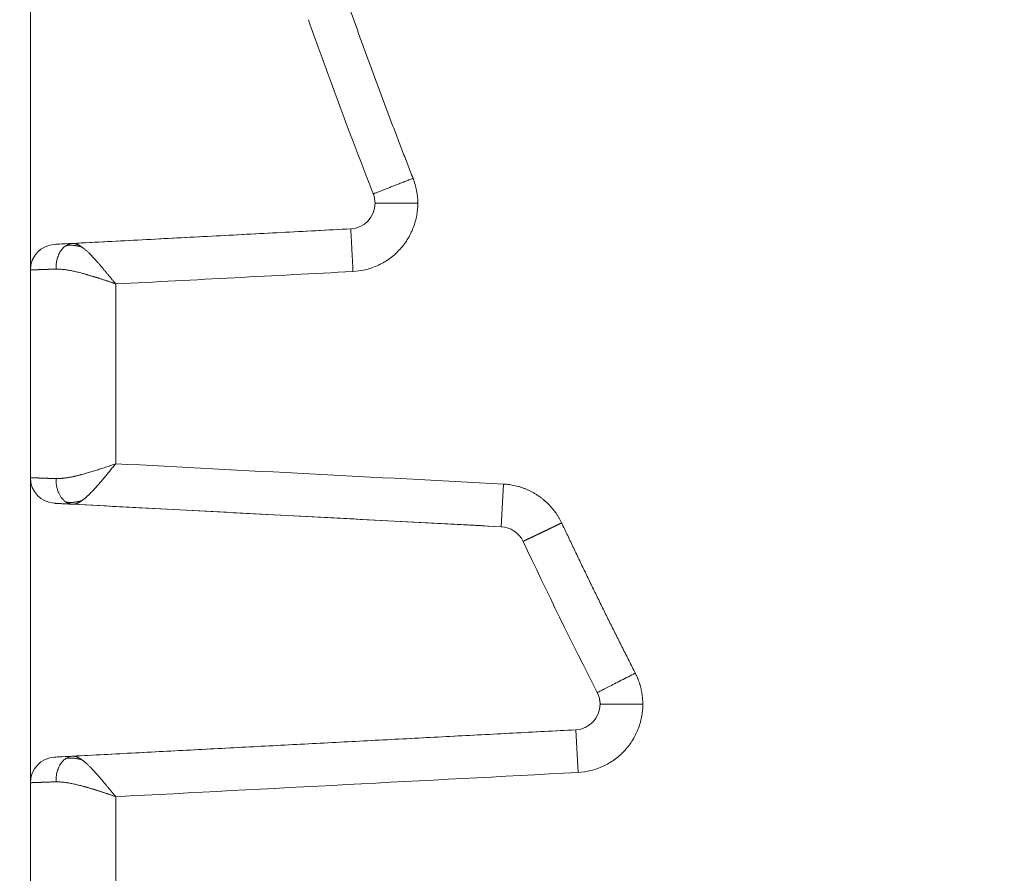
# Model space of a CAD drawing. Header units: millimetres. Extents: x 51337 to 61814, y -21781 to -12277.
# Tile 206 of 256: x 59190 to 59202, y -20746 to -20736. Entities that reach past the tile are written whole.
import ezdxf

# ---------------------------------------------------------------- set-up
doc = ezdxf.new("R2010")
doc.units = ezdxf.units.MM
doc.header["$LTSCALE"] = 0.3175
doc.layers.add('1轮廓实线层', color=7, linetype='Continuous', lineweight=18)

msp = doc.modelspace()

# ---------------------------------------------------------------- linework, layer by layer
at = {"layer": '1轮廓实线层'}
for p, q in [((59190.29339, -20735.19195), (59190.29339, -20738.76133)), ((59194.04364, -20738.2801), (59190.78934, -20738.45065)), ((59190.29339, -20738.76133), (59190.29339, -20741.19195)), ((59190.29339, -20738.76133), (59190.29339, -20741.19195)), ((59190.29339, -20741.19195), (59190.29339, -20744.76133)), ((59195.80549, -20741.76552), (59195.83166, -20741.2662)), ((59190.78779, -20741.50255), (59190.78576, -20741.50245)), ((59190.78779, -20741.50255), (59195.80549, -20741.76552)), ((59196.96172, -20743.84248), (59197.46172, -20743.84248)), ((59196.67742, -20744.14207), (59190.78934, -20744.45065)), ((59196.67742, -20744.14207), (59196.70359, -20744.64138)), ((59190.29339, -20751.97664), (59190.29339, -20744.76133)), ((59190.29339, -20744.76133), (59190.29339, -20751.97664))]:
    msp.add_line(p, q, dxfattribs=at)
for centre, radius, start, end in [((59255.29339, -20713.97664), 131, 111.4089979, 195.2952895), ((59255.29339, -20711.55409), 126, 112.9992146, 195.2952895), ((59255.29339, -20712.0386), 120, 105.6266319, 195.8396374), ((59255.29339, -20713.97664), 116, 122.4304845, 196.1062633), ((59255.29339, -20713.97664), 116, 122.4304845, 195.8396374), ((59255.29339, -20713.97664), 110.66987, 122.4304845, 205.6561683), ((59255.29339, -20713.97664), 65.5, 199.4922739, 201.3953014), ((59255.29339, -20713.97664), 65.5, 199.4922739, 201.3953014), ((59194.02794, -20737.98051), 0.3, 359.999982, 21.395301), ((59194.02794, -20737.98051), 0.3, 0, 21.395301), ((59194.02794, -20737.98051), 0.3, 273, 359.999982), ((59194.02794, -20737.98051), 0.3, 273, 0), ((59190.59339, -20738.76133), 0.3, 93, 180), ((59190.59339, -20741.19195), 0.3, 180, 267), ((59195.78979, -20742.06511), 0.3, 25.269489, 87), ((59195.78979, -20742.06511), 0.3, 25.26949, 87), ((59255.29339, -20713.97664), 65.5, 205.2694902, 206.9934161), ((59255.29339, -20713.97664), 65.5, 205.2694902, 206.9934162), ((59196.66172, -20743.84248), 0.3, 360, 26.993452), ((59196.66172, -20743.84248), 0.3, 273, 360), ((59196.66172, -20743.84248), 0.3, 273, 0), ((59190.59339, -20744.76133), 0.3, 93, 180)]:
    msp.add_arc(centre, radius, start, end, dxfattribs=at)
for points, weights in [([(59194.77281, -20737.68867), (59194.51028, -20737.01859), (59194.2589, -20736.34425), (59194.01876, -20735.66583)], [0.851405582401, 0.851327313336, 0.851327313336, 0.851405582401]), ([(59194.77281, -20737.68867), (59194.501, -20737.79517), (59194.30819, -20737.87071), (59194.30732, -20737.87105)], [0.986784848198, 0.794612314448, 0.794104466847, 0.985261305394]), ([(59190.78779, -20741.50255), (59190.66859, -20741.49631), (59190.58897, -20741.37352), (59190.59353, -20741.20296)], [0.999999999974, 0.813293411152, 0.813293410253, 0.999999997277]), ([(59196.5119, -20741.72078), (59196.38235, -20741.4491), (59196.13211, -20741.28195), (59195.83166, -20741.2662)], [0.850491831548, 0.771020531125, 0.771325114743, 0.851405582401])]:
    msp.add_rational_spline(points, weights, degree=3, dxfattribs=at)
for points, degree, knots in [([(59194.828, -20737.98051), (59194.82799, -20737.931), (59194.82334, -20737.88106), (59194.80479, -20737.78293), (59194.79088, -20737.73475), (59194.77281, -20737.68867)], 3, [0, 0, 0, 0, 0.5, 0.5, 1, 1, 1, 1]), ([(59194.06981, -20738.77941), (59194.11564, -20738.77701), (59194.16287, -20738.77057), (59194.25794, -20738.7483), (59194.30578, -20738.73247), (59194.3993, -20738.69096), (59194.44496, -20738.66527), (59194.53114, -20738.60469), (59194.57164, -20738.5698), (59194.64488, -20738.49263), (59194.67761, -20738.45036), (59194.73361, -20738.36113), (59194.75687, -20738.31419), (59194.79344, -20738.21862), (59194.80675, -20738.17002), (59194.82402, -20738.0739), (59194.82799, -20738.0264), (59194.828, -20737.98051)], 3, [0, 0, 0, 0, 0.125, 0.125, 0.25, 0.25, 0.375, 0.375, 0.5, 0.5, 0.625, 0.625, 0.75, 0.75, 0.875, 0.875, 1, 1, 1, 1]), ([(59194.06981, -20738.77941), (59194.0681, -20738.74673), (59194.06639, -20738.71405), (59194.06303, -20738.64995), (59194.06138, -20738.61853), (59194.05822, -20738.55814), (59194.0567, -20738.52918), (59194.05385, -20738.47484), (59194.05252, -20738.44945), (59194.0501, -20738.40324), (59194.04901, -20738.3824), (59194.0471, -20738.34609), (59194.04629, -20738.33061), (59194.04498, -20738.3056), (59194.04448, -20738.29607), (59194.04382, -20738.28337), (59194.04364, -20738.28004), (59194.04365, -20738.28014)], 3, [0, 0, 0, 0, 0.12512807, 0.12512807, 0.25025614, 0.25025614, 0.37538422, 0.37538422, 0.50051229, 0.50051229, 0.62564036, 0.62564036, 0.75076843, 0.75076843, 0.87589651, 0.87589651, 1, 1, 1, 1]), ([(59190.78779, -20738.45073), (59190.77566, -20738.45137), (59190.75069, -20738.45571), (59190.71291, -20738.47299), (59190.67706, -20738.50165), (59190.64559, -20738.54098), (59190.62059, -20738.58886), (59190.59762, -20738.65986), (59190.59261, -20738.71573), (59190.59353, -20738.75032)], 3, [0, 0, 0, 0, 0.12509682, 0.25020614, 0.37531547, 0.5004248, 0.62553413, 0.75064346, 1, 1, 1, 1]), ([(59191.29339, -20738.92492), (59191.29037, -20738.92132), (59191.28433, -20738.91412), (59191.27527, -20738.90331), (59191.26622, -20738.8925), (59191.25718, -20738.88169), (59191.24815, -20738.87089), (59191.23913, -20738.86008), (59191.23012, -20738.84928), (59191.22114, -20738.83848), (59191.21218, -20738.8277), (59191.20324, -20738.81692), (59191.19433, -20738.80616), (59191.18546, -20738.7954), (59191.17661, -20738.78467), (59191.1678, -20738.77396), (59191.15904, -20738.76326), (59191.15031, -20738.7526), (59191.14098, -20738.74112), (59191.12904, -20738.72671), (59191.11259, -20738.70729), (59191.09053, -20738.68174), (59191.06294, -20738.65063), (59191.02997, -20738.61475), (59191.00265, -20738.58638), (59190.98244, -20738.56633), (59190.97078, -20738.55505), (59190.95918, -20738.54415), (59190.94766, -20738.53366), (59190.93622, -20738.52362), (59190.92486, -20738.51407), (59190.91359, -20738.50504), (59190.90242, -20738.49657), (59190.89135, -20738.4887), (59190.8804, -20738.48147), (59190.86956, -20738.4749), (59190.85884, -20738.46904), (59190.84825, -20738.46391), (59190.83779, -20738.45956), (59190.82746, -20738.45601), (59190.81729, -20738.4533), (59190.80726, -20738.45148), (59190.79737, -20738.45051), (59190.791, -20738.45066), (59190.78779, -20738.45073)], 3, [0, 0, 0, 0, 0.01526771, 0.03054237, 0.0458256, 0.06111908, 0.07642451, 0.09174366, 0.10707835, 0.12243044, 0.13780203, 0.15319539, 0.16861289, 0.18405698, 0.19953018, 0.21503506, 0.23057429, 0.2461505, 0.26176564, 0.28104107, 0.31046888, 0.35014982, 0.40024957, 0.46115315, 0.53353676, 0.55641564, 0.57943353, 0.6025957, 0.6259056, 0.64936311, 0.6729701, 0.6967311, 0.72065348, 0.74474783, 0.76902925, 0.79351631, 0.81823052, 0.84319637, 0.86844127, 0.89399533, 0.91989132, 0.94616481, 0.97285408, 1, 1, 1, 1]), ([(59190.59353, -20738.75032), (59190.58963, -20738.75046), (59190.58184, -20738.75075), (59190.5704, -20738.75117), (59190.55917, -20738.75158), (59190.54816, -20738.75198), (59190.53738, -20738.75237), (59190.52681, -20738.75276), (59190.51648, -20738.75314), (59190.50636, -20738.7535), (59190.49648, -20738.75386), (59190.48683, -20738.75422), (59190.4774, -20738.75456), (59190.46821, -20738.75489), (59190.45925, -20738.75522), (59190.45053, -20738.75554), (59190.44203, -20738.75585), (59190.43378, -20738.75615), (59190.42576, -20738.75644), (59190.41797, -20738.75672), (59190.41042, -20738.757), (59190.40311, -20738.75726), (59190.39604, -20738.75752), (59190.3892, -20738.75777), (59190.38261, -20738.75801), (59190.37625, -20738.75825), (59190.37013, -20738.75847), (59190.36424, -20738.75869), (59190.3586, -20738.75889), (59190.3532, -20738.75909), (59190.34803, -20738.75928), (59190.3431, -20738.75947), (59190.33841, -20738.75964), (59190.33395, -20738.7598), (59190.32973, -20738.75996), (59190.32575, -20738.76011), (59190.322, -20738.76025), (59190.31849, -20738.76038), (59190.31521, -20738.7605), (59190.31216, -20738.76062), (59190.30935, -20738.76072), (59190.30677, -20738.76082), (59190.30442, -20738.76091), (59190.3023, -20738.76099), (59190.30041, -20738.76106), (59190.29874, -20738.76113), (59190.2973, -20738.76118), (59190.29609, -20738.76123), (59190.2951, -20738.76126), (59190.29433, -20738.76129), (59190.29379, -20738.76132), (59190.29354, -20738.76133), (59190.29344, -20738.76133), (59190.29338, -20738.76133)], 3, [0, 0, 0, 0, 0.02079045, 0.04153715, 0.06224009, 0.08289928, 0.10351473, 0.12408644, 0.14461441, 0.16509865, 0.18553916, 0.20593596, 0.22628903, 0.2465984, 0.26686405, 0.287086, 0.30726426, 0.32739882, 0.34748969, 0.36753688, 0.38754039, 0.40750022, 0.42741639, 0.44728889, 0.46711773, 0.48690292, 0.50664446, 0.52634236, 0.54599662, 0.56560724, 0.58517424, 0.60469761, 0.62417737, 0.64361351, 0.66300605, 0.68235498, 0.70166032, 0.72092207, 0.74014023, 0.75931482, 0.77844583, 0.79753327, 0.81657715, 0.83557747, 0.85453424, 0.87344747, 0.89231715, 0.91114331, 0.92992593, 0.94866504, 0.96736062, 0.9860127, 1, 1, 1, 1]), ([(59191.29339, -20738.92492), (59191.28843, -20738.92315), (59191.27856, -20738.91961), (59191.26376, -20738.91437), (59191.24903, -20738.90919), (59191.23436, -20738.90409), (59191.21976, -20738.89905), (59191.20524, -20738.89409), (59191.19079, -20738.88919), (59191.17642, -20738.88436), (59191.16212, -20738.8796), (59191.14792, -20738.87492), (59191.1338, -20738.8703), (59191.11976, -20738.86575), (59191.10582, -20738.86127), (59191.09197, -20738.85686), (59191.07822, -20738.85251), (59191.06457, -20738.84824), (59191.05101, -20738.84404), (59191.03756, -20738.83991), (59191.02421, -20738.83584), (59191.01097, -20738.83185), (59190.99783, -20738.82792), (59190.98481, -20738.82407), (59190.97189, -20738.82028), (59190.95909, -20738.81656), (59190.94641, -20738.81291), (59190.93384, -20738.80934), (59190.92139, -20738.80583), (59190.90905, -20738.80239), (59190.89182, -20738.79762), (59190.86986, -20738.79175), (59190.8434, -20738.78512), (59190.81753, -20738.77906), (59190.79227, -20738.77358), (59190.76761, -20738.76868), (59190.74359, -20738.76435), (59190.72019, -20738.7606), (59190.69744, -20738.75743), (59190.67534, -20738.75483), (59190.65389, -20738.75281), (59190.6331, -20738.75138), (59190.61295, -20738.75048), (59190.59998, -20738.75037), (59190.59353, -20738.75032)], 3, [0, 0, 0, 0, 0.01975926, 0.03942234, 0.05898941, 0.07846064, 0.09783622, 0.11711631, 0.13630111, 0.1553908, 0.17438556, 0.19328559, 0.21209108, 0.23080222, 0.24941922, 0.26794228, 0.2863716, 0.30470739, 0.32294987, 0.34109924, 0.35915573, 0.37711956, 0.39499095, 0.41277013, 0.43045735, 0.44805282, 0.46555679, 0.4829695, 0.50029121, 0.51752216, 0.53466261, 0.57285755, 0.61060887, 0.64792749, 0.68482471, 0.72131223, 0.75740215, 0.79310694, 0.82843954, 0.86341324, 0.89804178, 0.93233932, 0.9663204, 1, 1, 1, 1]), ([(59190.59353, -20741.20296), (59190.59701, -20741.20295), (59190.60397, -20741.20292), (59190.61464, -20741.20266), (59190.62548, -20741.20224), (59190.63652, -20741.20165), (59190.64776, -20741.20089), (59190.65919, -20741.19996), (59190.67081, -20741.19886), (59190.68263, -20741.19759), (59190.69463, -20741.19615), (59190.70683, -20741.19455), (59190.71922, -20741.19277), (59190.73179, -20741.19083), (59190.74455, -20741.18871), (59190.7575, -20741.18643), (59190.77063, -20741.18398), (59190.78395, -20741.18135), (59190.79745, -20741.17856), (59190.81112, -20741.1756), (59190.82498, -20741.17247), (59190.83901, -20741.16917), (59190.85321, -20741.1657), (59190.86759, -20741.16206), (59190.88213, -20741.15826), (59190.90032, -20741.15333), (59190.92231, -20741.14722), (59190.94825, -20741.13987), (59190.97468, -20741.13221), (59191.00161, -20741.12426), (59191.029, -20741.11601), (59191.05684, -20741.10746), (59191.08512, -20741.09862), (59191.11382, -20741.08947), (59191.14291, -20741.08003), (59191.17238, -20741.07029), (59191.20219, -20741.06026), (59191.23234, -20741.04992), (59191.26279, -20741.0393), (59191.28315, -20741.03202), (59191.29339, -20741.02836)], 3, [0, 0, 0, 0, 0.01820512, 0.03649684, 0.05487758, 0.07334972, 0.09191562, 0.1105776, 0.12933793, 0.14819888, 0.16716264, 0.18623139, 0.20540727, 0.22469239, 0.24408882, 0.26359858, 0.28322367, 0.30296607, 0.32282768, 0.34281042, 0.36291613, 0.38314664, 0.40350375, 0.42398921, 0.44460475, 0.46535206, 0.50094825, 0.53693522, 0.57331519, 0.61009031, 0.64726264, 0.6848342, 0.72280693, 0.76118271, 0.79996338, 0.8391507, 0.87874639, 0.9187521, 0.95916945, 1, 1, 1, 1]), ([(59190.9783, -20741.39079), (59190.97992, -20741.38924), (59190.98339, -20741.38588), (59190.98873, -20741.38066), (59190.99812, -20741.37139), (59191.01136, -20741.35799), (59191.02854, -20741.34006), (59191.0458, -20741.32158), (59191.06312, -20741.30258), (59191.08051, -20741.28309), (59191.09798, -20741.26313), (59191.1155, -20741.24275), (59191.13309, -20741.222), (59191.15074, -20741.20094), (59191.16844, -20741.17964), (59191.18618, -20741.15816), (59191.20397, -20741.13654), (59191.22179, -20741.11485), (59191.23964, -20741.09314), (59191.25752, -20741.07145), (59191.27542, -20741.04985), (59191.2874, -20741.03551), (59191.29339, -20741.02836)], 3, [0, 0, 0, 0, 0.01682143, 0.03601421, 0.05514879, 0.11318667, 0.17075137, 0.22785511, 0.28456306, 0.34094761, 0.39707679, 0.45299229, 0.50869728, 0.56418766, 0.619456, 0.67449988, 0.72932122, 0.78391993, 0.83829383, 0.89243691, 0.94634148, 1, 1, 1, 1]), ([(59190.29338, -20741.19195), (59190.29345, -20741.19196), (59190.29355, -20741.19196), (59190.29388, -20741.19197), (59190.29455, -20741.192), (59190.29549, -20741.19203), (59190.29671, -20741.19208), (59190.29821, -20741.19214), (59190.29998, -20741.19221), (59190.30203, -20741.19228), (59190.30436, -20741.19237), (59190.30698, -20741.19247), (59190.30988, -20741.19258), (59190.31306, -20741.1927), (59190.31653, -20741.19283), (59190.32028, -20741.19297), (59190.32433, -20741.19312), (59190.32866, -20741.19328), (59190.33328, -20741.19345), (59190.3382, -20741.19364), (59190.3434, -20741.19383), (59190.3489, -20741.19403), (59190.35469, -20741.19425), (59190.36077, -20741.19447), (59190.36715, -20741.1947), (59190.37382, -20741.19495), (59190.38078, -20741.1952), (59190.38803, -20741.19547), (59190.39558, -20741.19574), (59190.40342, -20741.19603), (59190.41155, -20741.19633), (59190.41997, -20741.19663), (59190.42869, -20741.19695), (59190.43769, -20741.19728), (59190.44698, -20741.19762), (59190.45657, -20741.19797), (59190.46643, -20741.19833), (59190.47659, -20741.1987), (59190.48703, -20741.19908), (59190.49775, -20741.19947), (59190.50876, -20741.19987), (59190.52004, -20741.20028), (59190.5316, -20741.2007), (59190.54344, -20741.20113), (59190.55555, -20741.20157), (59190.56794, -20741.20203), (59190.58057, -20741.20249), (59190.58921, -20741.20281), (59190.59353, -20741.20296)], 3, [0, 0, 0, 0, 0.01613645, 0.0368212, 0.05755942, 0.07835114, 0.09919634, 0.12009505, 0.14104726, 0.16205299, 0.18311225, 0.20422504, 0.22539137, 0.24661125, 0.26788469, 0.28921169, 0.31059226, 0.33202641, 0.35351415, 0.37505548, 0.39665041, 0.41829894, 0.4400011, 0.46175688, 0.48356628, 0.50542932, 0.52734601, 0.54931635, 0.57134034, 0.593418, 0.61554933, 0.63773434, 0.65997303, 0.68226542, 0.7046115, 0.72701129, 0.74946478, 0.771972, 0.79453294, 0.81714761, 0.83981601, 0.86253816, 0.88531406, 0.90814371, 0.93102713, 0.95396431, 0.97695526, 1, 1, 1, 1]), ([(59190.78779, -20741.50255), (59190.7893, -20741.50261), (59190.7923, -20741.50272), (59190.7969, -20741.50262), (59190.80153, -20741.50231), (59190.8062, -20741.50178), (59190.81091, -20741.50105), (59190.81566, -20741.50012), (59190.82045, -20741.49898), (59190.82527, -20741.49765), (59190.83013, -20741.49612), (59190.83502, -20741.49441), (59190.83995, -20741.49251), (59190.84491, -20741.49043), (59190.8499, -20741.48818), (59190.85493, -20741.48575), (59190.85998, -20741.48316), (59190.86507, -20741.4804), (59190.87019, -20741.47748), (59190.87533, -20741.4744), (59190.88051, -20741.47118), (59190.88571, -20741.4678), (59190.89094, -20741.46428), (59190.89619, -20741.46061), (59190.90147, -20741.45681), (59190.90677, -20741.45288), (59190.9121, -20741.44882), (59190.91745, -20741.44463), (59190.92282, -20741.44032), (59190.92822, -20741.4359), (59190.93363, -20741.43136), (59190.93906, -20741.42671), (59190.94452, -20741.42196), (59190.94999, -20741.41711), (59190.95548, -20741.41216), (59190.96098, -20741.40712), (59190.9665, -20741.402), (59190.97204, -20741.39678), (59190.97598, -20741.39302), (59190.97807, -20741.39102), (59190.9783, -20741.39079)], 3, [0, 0, 0, 0, 0.02991923, 0.05958057, 0.08899462, 0.11817171, 0.14712189, 0.17585491, 0.2043802, 0.2327069, 0.26084382, 0.28879943, 0.31658188, 0.34419899, 0.37165829, 0.39896703, 0.42613214, 0.4531602, 0.48005743, 0.50682973, 0.53348264, 0.56002136, 0.58645074, 0.61277531, 0.63899924, 0.66512625, 0.69115933, 0.71710106, 0.74295368, 0.76871909, 0.79439888, 0.81999431, 0.84550631, 0.87093555, 0.89628238, 0.92154686, 0.94672892, 0.97182965, 0.99685081, 1, 1, 1, 1]), ([(59190.78779, -20741.50255), (59190.68888, -20741.49737), (59190.57816, -20741.49157), (59190.57773, -20741.49154)], 2, [0, 0, 0, 0.5026637, 1, 1, 1]), ([(59196.5119, -20741.72078), (59196.51074, -20741.72135), (59196.50838, -20741.72251), (59196.50482, -20741.72425), (59196.50119, -20741.72603), (59196.4975, -20741.72783), (59196.49374, -20741.72967), (59196.48992, -20741.73154), (59196.48603, -20741.73343), (59196.48209, -20741.73535), (59196.47808, -20741.73731), (59196.474, -20741.73929), (59196.46987, -20741.74129), (59196.46568, -20741.74333), (59196.46143, -20741.74539), (59196.45712, -20741.74749), (59196.45275, -20741.7496), (59196.44833, -20741.75175), (59196.44385, -20741.75391), (59196.43932, -20741.75611), (59196.43473, -20741.75833), (59196.43009, -20741.76057), (59196.4254, -20741.76283), (59196.42067, -20741.76512), (59196.41588, -20741.76743), (59196.41105, -20741.76976), (59196.40617, -20741.77211), (59196.40125, -20741.77448), (59196.39629, -20741.77688), (59196.39129, -20741.77928), (59196.38625, -20741.78171), (59196.38118, -20741.78415), (59196.37607, -20741.78661), (59196.37093, -20741.78908), (59196.36575, -20741.79157), (59196.36055, -20741.79407), (59196.35533, -20741.79658), (59196.35008, -20741.7991), (59196.3448, -20741.80163), (59196.33951, -20741.80417), (59196.3342, -20741.80672), (59196.32888, -20741.80927), (59196.32355, -20741.81183), (59196.3182, -20741.81439), (59196.31285, -20741.81696), (59196.3075, -20741.81952), (59196.30214, -20741.82209), (59196.29678, -20741.82466), (59196.29143, -20741.82722), (59196.28609, -20741.82978), (59196.28075, -20741.83233), (59196.27542, -20741.83488), (59196.27011, -20741.83742), (59196.26482, -20741.83995), (59196.25955, -20741.84248), (59196.2543, -20741.84498), (59196.24908, -20741.84748), (59196.24389, -20741.84996), (59196.23872, -20741.85243), (59196.2336, -20741.85488), (59196.22851, -20741.85731), (59196.22346, -20741.85973), (59196.21845, -20741.86212), (59196.21349, -20741.86449), (59196.20857, -20741.86683), (59196.20371, -20741.86916), (59196.1989, -20741.87145), (59196.19414, -20741.87372), (59196.18942, -20741.87598), (59196.18471, -20741.87823), (59196.18001, -20741.88047), (59196.17532, -20741.8827), (59196.17064, -20741.88493), (59196.16599, -20741.88715), (59196.16136, -20741.88936), (59196.15676, -20741.89155), (59196.15219, -20741.89372), (59196.14767, -20741.89588), (59196.14319, -20741.89801), (59196.13875, -20741.90012), (59196.13438, -20741.90221), (59196.13006, -20741.90426), (59196.12581, -20741.90628), (59196.12164, -20741.90827), (59196.11755, -20741.91022), (59196.11354, -20741.91212), (59196.10962, -20741.91398), (59196.10581, -20741.9158), (59196.1021, -20741.91756), (59196.0985, -20741.91927), (59196.09502, -20741.92093), (59196.09167, -20741.92252), (59196.08846, -20741.92405), (59196.08538, -20741.92551), (59196.08246, -20741.9269), (59196.07969, -20741.92821), (59196.07708, -20741.92945), (59196.07464, -20741.93061), (59196.07239, -20741.93168), (59196.07031, -20741.93266), (59196.06843, -20741.93356), (59196.06674, -20741.93436), (59196.06527, -20741.93506), (59196.064, -20741.93566), (59196.06295, -20741.93616), (59196.06212, -20741.93655), (59196.06153, -20741.93683), (59196.06123, -20741.93697), (59196.06114, -20741.93702), (59196.06108, -20741.93704)], 3, [0, 0, 0, 0, 0.00497736, 0.0100474, 0.01520993, 0.02046477, 0.0258117, 0.03125048, 0.03678085, 0.04240254, 0.04811524, 0.05391864, 0.05981239, 0.06579611, 0.07186942, 0.07803188, 0.08428306, 0.09062247, 0.09704961, 0.10356395, 0.11016492, 0.11685194, 0.12362437, 0.13048157, 0.13742285, 0.14444748, 0.15155472, 0.15874378, 0.16601384, 0.17336404, 0.1807935, 0.18830129, 0.19588645, 0.20354798, 0.21128485, 0.21909599, 0.22698031, 0.23493665, 0.24296384, 0.25106067, 0.25922589, 0.26745821, 0.27575631, 0.28411884, 0.2925444, 0.30103157, 0.30957889, 0.31818487, 0.32684798, 0.33556665, 0.34433931, 0.35316433, 0.36204007, 0.37096484, 0.37993694, 0.38895464, 0.39801617, 0.40711977, 0.41626362, 0.4254459, 0.43466476, 0.44391834, 0.45320476, 0.46252211, 0.4718685, 0.48124199, 0.49064065, 0.50006253, 0.50954515, 0.51916406, 0.52892205, 0.53882, 0.5488587, 0.55903891, 0.56936132, 0.57982654, 0.59043513, 0.60118756, 0.61208422, 0.62312544, 0.63431142, 0.6456423, 0.65711811, 0.66873878, 0.68050413, 0.69241385, 0.70446756, 0.7166647, 0.72900463, 0.74148656, 0.75410957, 0.76687258, 0.77977441, 0.79281369, 0.80598893, 0.81929847, 0.8327405, 0.84631304, 0.86001397, 0.87384097, 0.88779161, 0.90186323, 0.91605306, 0.93035812, 0.94477529, 0.95930128, 0.97393261, 0.98866568, 1, 1, 1, 1]), ([(59197.37453, -20743.47929), (59197.34828, -20743.49266), (59197.32105, -20743.50654), (59197.26589, -20743.53466), (59197.23797, -20743.54888), (59197.18313, -20743.57683), (59197.15622, -20743.59054), (59197.10529, -20743.6165), (59197.08127, -20743.62874), (59197.03777, -20743.6509), (59197.01831, -20743.66082), (59196.98501, -20743.67779), (59196.97117, -20743.68484), (59196.94946, -20743.6959), (59196.94158, -20743.69992), (59196.93155, -20743.70503), (59196.92914, -20743.70621), (59196.92908, -20743.70633)], 3, [0, 0, 0, 0, 0.12554101, 0.12554101, 0.25108201, 0.25108201, 0.37662302, 0.37662302, 0.50216403, 0.50216403, 0.62770503, 0.62770503, 0.75324604, 0.75324604, 0.87878704, 0.87878704, 1, 1, 1, 1]), ([(59196.96172, -20743.84248), (59196.96172, -20743.81892), (59196.95894, -20743.79537), (59196.94794, -20743.74956), (59196.93973, -20743.7273), (59196.92904, -20743.70631)], 3, [0, 0, 0, 0, 0.5, 0.5, 1, 1, 1, 1]), ([(59196.70359, -20744.64138), (59196.75414, -20744.63873), (59196.80443, -20744.63127), (59196.9027, -20744.607), (59196.95069, -20744.59018), (59197.04262, -20744.5478), (59197.08656, -20744.52224), (59197.16885, -20744.46328), (59197.20718, -20744.42988), (59197.27686, -20744.35645), (59197.30821, -20744.31642), (59197.36279, -20744.23116), (59197.38602, -20744.18594), (59197.42353, -20744.09191), (59197.43781, -20744.04312), (59197.45691, -20743.94371), (59197.46172, -20743.89309), (59197.46172, -20743.84248)], 3, [0, 0, 0, 0, 0.125, 0.125, 0.25, 0.25, 0.375, 0.375, 0.5, 0.5, 0.625, 0.625, 0.75, 0.75, 0.875, 0.875, 1, 1, 1, 1]), ([(59190.78779, -20744.45073), (59190.77566, -20744.45137), (59190.75069, -20744.45571), (59190.71291, -20744.47299), (59190.67706, -20744.50165), (59190.64559, -20744.54098), (59190.62059, -20744.58886), (59190.59762, -20744.65986), (59190.59261, -20744.71573), (59190.59353, -20744.75032)], 3, [0, 0, 0, 0, 0.12509682, 0.25020614, 0.37531547, 0.5004248, 0.62553413, 0.75064346, 1, 1, 1, 1]), ([(59191.29339, -20744.92492), (59191.29037, -20744.92132), (59191.28433, -20744.91412), (59191.27527, -20744.90331), (59191.26622, -20744.8925), (59191.25718, -20744.88169), (59191.24815, -20744.87089), (59191.23913, -20744.86008), (59191.23012, -20744.84928), (59191.22114, -20744.83848), (59191.21218, -20744.8277), (59191.20324, -20744.81692), (59191.19433, -20744.80616), (59191.18546, -20744.7954), (59191.17661, -20744.78467), (59191.1678, -20744.77396), (59191.15904, -20744.76326), (59191.15031, -20744.7526), (59191.14098, -20744.74112), (59191.12904, -20744.72671), (59191.11259, -20744.70729), (59191.09053, -20744.68174), (59191.06294, -20744.65063), (59191.02997, -20744.61475), (59191.00265, -20744.58638), (59190.98244, -20744.56633), (59190.97078, -20744.55505), (59190.95918, -20744.54415), (59190.94766, -20744.53366), (59190.93622, -20744.52362), (59190.92486, -20744.51407), (59190.91359, -20744.50504), (59190.90242, -20744.49657), (59190.89135, -20744.4887), (59190.8804, -20744.48147), (59190.86956, -20744.4749), (59190.85884, -20744.46904), (59190.84825, -20744.46391), (59190.83779, -20744.45956), (59190.82746, -20744.45601), (59190.81729, -20744.4533), (59190.80726, -20744.45148), (59190.79737, -20744.45051), (59190.791, -20744.45066), (59190.78779, -20744.45073)], 3, [0, 0, 0, 0, 0.01526771, 0.03054237, 0.0458256, 0.06111908, 0.07642451, 0.09174366, 0.10707835, 0.12243044, 0.13780203, 0.15319539, 0.16861289, 0.18405698, 0.19953018, 0.21503506, 0.23057429, 0.2461505, 0.26176564, 0.28104108, 0.31046889, 0.35014984, 0.40024959, 0.46115316, 0.53353676, 0.55641564, 0.57943353, 0.60259569, 0.6259056, 0.64936311, 0.67297009, 0.69673109, 0.72065347, 0.74474782, 0.76902924, 0.7935163, 0.81823052, 0.84319636, 0.86844126, 0.89399533, 0.91989132, 0.9461648, 0.97285408, 1, 1, 1, 1]), ([(59190.59353, -20744.75032), (59190.58963, -20744.75046), (59190.58184, -20744.75075), (59190.5704, -20744.75117), (59190.55917, -20744.75158), (59190.54816, -20744.75198), (59190.53738, -20744.75237), (59190.52681, -20744.75276), (59190.51648, -20744.75314), (59190.50636, -20744.7535), (59190.49648, -20744.75386), (59190.48683, -20744.75422), (59190.4774, -20744.75456), (59190.46821, -20744.75489), (59190.45925, -20744.75522), (59190.45053, -20744.75554), (59190.44203, -20744.75585), (59190.43378, -20744.75615), (59190.42576, -20744.75644), (59190.41797, -20744.75672), (59190.41042, -20744.757), (59190.40311, -20744.75726), (59190.39604, -20744.75752), (59190.3892, -20744.75777), (59190.38261, -20744.75801), (59190.37625, -20744.75825), (59190.37013, -20744.75847), (59190.36424, -20744.75869), (59190.3586, -20744.75889), (59190.3532, -20744.75909), (59190.34803, -20744.75928), (59190.3431, -20744.75947), (59190.33841, -20744.75964), (59190.33395, -20744.7598), (59190.32973, -20744.75996), (59190.32575, -20744.76011), (59190.322, -20744.76025), (59190.31849, -20744.76038), (59190.31521, -20744.7605), (59190.31216, -20744.76062), (59190.30935, -20744.76072), (59190.30677, -20744.76082), (59190.30442, -20744.76091), (59190.3023, -20744.76099), (59190.30041, -20744.76106), (59190.29874, -20744.76113), (59190.2973, -20744.76118), (59190.29609, -20744.76123), (59190.2951, -20744.76126), (59190.29433, -20744.76129), (59190.29379, -20744.76132), (59190.29354, -20744.76133), (59190.29344, -20744.76133), (59190.29338, -20744.76133)], 3, [0, 0, 0, 0, 0.02079045, 0.04153715, 0.06224009, 0.08289928, 0.10351473, 0.12408644, 0.14461441, 0.16509865, 0.18553916, 0.20593596, 0.22628903, 0.2465984, 0.26686405, 0.287086, 0.30726426, 0.32739882, 0.34748969, 0.36753688, 0.38754039, 0.40750022, 0.42741639, 0.44728889, 0.46711773, 0.48690292, 0.50664446, 0.52634236, 0.54599662, 0.56560724, 0.58517424, 0.60469761, 0.62417737, 0.64361351, 0.66300605, 0.68235498, 0.70166032, 0.72092207, 0.74014023, 0.75931482, 0.77844583, 0.79753327, 0.81657715, 0.83557747, 0.85453424, 0.87344747, 0.89231715, 0.91114331, 0.92992593, 0.94866504, 0.96736062, 0.9860127, 1, 1, 1, 1]), ([(59191.29339, -20744.92492), (59191.28843, -20744.92315), (59191.27856, -20744.91961), (59191.26376, -20744.91437), (59191.24903, -20744.90919), (59191.23436, -20744.90409), (59191.21976, -20744.89905), (59191.20524, -20744.89409), (59191.19079, -20744.88919), (59191.17642, -20744.88436), (59191.16212, -20744.8796), (59191.14792, -20744.87492), (59191.1338, -20744.8703), (59191.11976, -20744.86575), (59191.10582, -20744.86127), (59191.09197, -20744.85686), (59191.07822, -20744.85251), (59191.06457, -20744.84824), (59191.05101, -20744.84404), (59191.03756, -20744.83991), (59191.02421, -20744.83584), (59191.01097, -20744.83185), (59190.99783, -20744.82792), (59190.98481, -20744.82407), (59190.97189, -20744.82028), (59190.95909, -20744.81656), (59190.94641, -20744.81291), (59190.93384, -20744.80934), (59190.92139, -20744.80583), (59190.90905, -20744.80239), (59190.89182, -20744.79762), (59190.86986, -20744.79175), (59190.8434, -20744.78512), (59190.81753, -20744.77906), (59190.79227, -20744.77358), (59190.76761, -20744.76868), (59190.74359, -20744.76435), (59190.72019, -20744.7606), (59190.69744, -20744.75743), (59190.67534, -20744.75483), (59190.65389, -20744.75281), (59190.6331, -20744.75138), (59190.61295, -20744.75048), (59190.59998, -20744.75037), (59190.59353, -20744.75032)], 3, [0, 0, 0, 0, 0.01975926, 0.03942234, 0.05898941, 0.07846064, 0.09783622, 0.11711631, 0.13630111, 0.1553908, 0.17438556, 0.19328559, 0.21209108, 0.23080222, 0.24941922, 0.26794228, 0.2863716, 0.30470739, 0.32294987, 0.34109924, 0.35915573, 0.37711956, 0.39499095, 0.41277013, 0.43045735, 0.44805282, 0.46555679, 0.4829695, 0.50029121, 0.51752216, 0.53466261, 0.57285755, 0.61060887, 0.64792749, 0.68482471, 0.72131223, 0.75740215, 0.79310694, 0.82843954, 0.86341324, 0.89804178, 0.93233932, 0.9663204, 1, 1, 1, 1])]:
    msp.add_open_spline(points, degree=degree, knots=knots, dxfattribs=at)
for points, weights, knots in [([(59194.82799, -20737.98051), (59194.82793, -20737.98051), (59194.82788, -20737.98051), (59194.53505, -20737.98051), (59194.32783, -20737.98051), (59194.32799, -20737.98051)], [0.986577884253, 0.986577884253, 0.986577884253, 0.793936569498, 0.793936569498, 0.986577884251], [0, 0, 0, 0, 0.0000419, 0.0000419, 1, 1, 1, 1]), ([(59197.37453, -20743.47929), (59197.07864, -20742.8984), (59196.79152, -20742.31313), (59196.51279, -20741.72267), (59196.51235, -20741.72172), (59196.5119, -20741.72078)], [0.851405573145, 0.851341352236, 0.851341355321, 0.851405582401, 0.851405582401, 0.851405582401], [0, 0, 0, 0, 0.9984052, 0.9984052, 1, 1, 1, 1]), ([(59197.46172, -20743.84248), (59197.46172, -20743.71567), (59197.43213, -20743.59236), (59197.37459, -20743.4794), (59197.37456, -20743.47935), (59197.37453, -20743.47929)], [0.986784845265, 0.96861703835, 0.96861703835, 0.986784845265, 0.986784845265, 0.986784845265], [0, 0, 0, 0, 0.99983844, 0.99983844, 1, 1, 1, 1])]:
    msp.add_rational_spline(points, weights, degree=3, knots=knots, dxfattribs=at)
for points, degree in [([(59190.78779, -20738.45073), (59194.04364, -20738.2801)], 1), ([(59190.78779, -20738.45073), (59190.65499, -20738.45769), (59190.5783, -20738.46171), (59190.57773, -20738.46174)], 3), ([(59190.90315, -20738.49557), (59190.80948, -20738.46434), (59190.71336, -20738.4748)], 2), ([(59191.29339, -20738.92492), (59192.21886, -20738.87642), (59193.14434, -20738.82792), (59194.06981, -20738.77941)], 3), ([(59191.29339, -20741.02836), (59191.29339, -20740.32722), (59191.29339, -20739.62607), (59191.29339, -20738.92492)], 3), ([(59195.83166, -20741.2662), (59194.3189, -20741.18692), (59192.80614, -20741.10764), (59191.29339, -20741.02836)], 3), ([(59190.71348, -20741.47856), (59190.80974, -20741.48904), (59190.9035, -20741.45776)], 2), ([(59195.80549, -20741.76552), (59190.78779, -20741.50255)], 1), ([(59190.78779, -20744.45073), (59196.67742, -20744.14207)], 1), ([(59190.78779, -20744.45073), (59190.65499, -20744.45769), (59190.5783, -20744.46171), (59190.57773, -20744.46174)], 3), ([(59190.90315, -20744.49557), (59190.80948, -20744.46434), (59190.71336, -20744.4748)], 2), ([(59191.29339, -20744.92492), (59193.09679, -20744.83041), (59194.90019, -20744.7359), (59196.70359, -20744.64138)], 3), ([(59191.29339, -20751.97664), (59191.29339, -20749.62607), (59191.29339, -20747.27549), (59191.29339, -20744.92492)], 3)]:
    msp.add_open_spline(points, degree=degree, dxfattribs=at)

doc.saveas('drawing.dxf')
